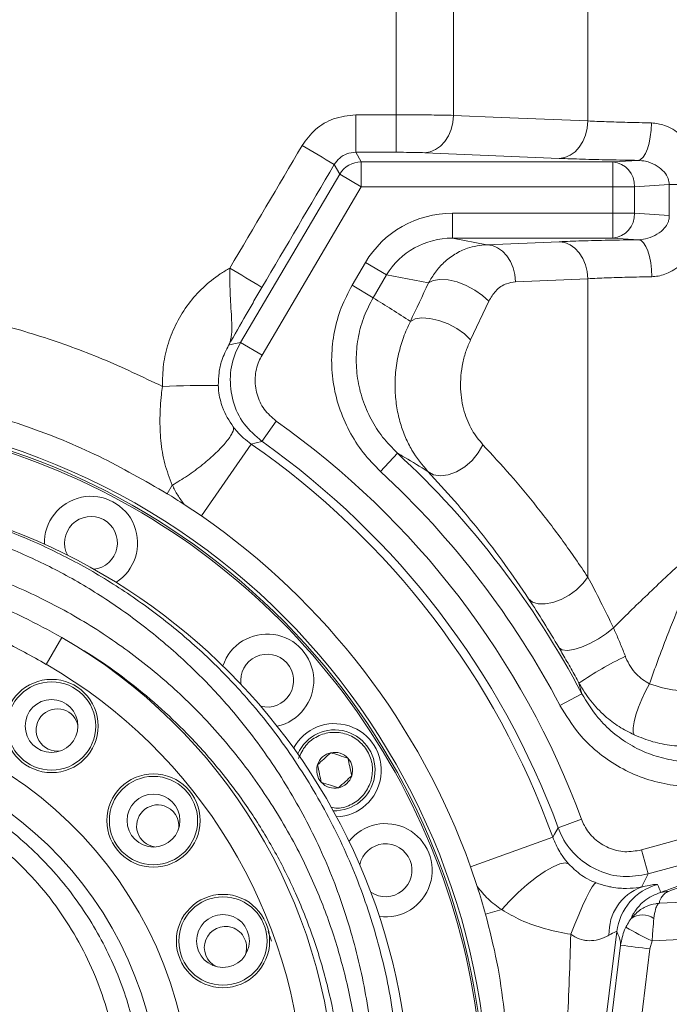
# Model space of a CAD drawing. Header units: millimetres. Extents: x 0 to 16820, y 0 to 11880.
# Tile 27 of 122: x 2758 to 2862, y 8057 to 8215. Entities that reach past the tile are written whole.
import ezdxf

# ---------------------------------------------------------------- set-up
doc = ezdxf.new("R2010")
doc.units = ezdxf.units.MM
doc.header["$LTSCALE"] = 20
doc.linetypes.add('PHANTOM', pattern=[12.7, 6.35, -1.27, 1.27, -1.27, 1.27, -1.27])
doc.styles.add('SLDTEXTSTYLE0', font='TXT', dxfattribs={"width": 0.605})
doc.dimstyles.new('SLDDIMSTYLE0', dxfattribs={"dimtxt": 140, "dimasz": 100, "dimexe": 0, "dimexo": 0.0625, "dimgap": 35, "dimtad": 1, "dimtoh": 1, "dimdec": 0, "dimrnd": 1e-09, "dimzin": 12, "dimdsep": 46, "dimtxsty": 'SLDTEXTSTYLE0', "dimsah": 1, "dimcen": 0.09, "dimadec": 0, "dimazin": 0, "dimtfac": 1, "dimtofl": 0, "dimtmove": 0, "dimatfit": 3, "dimfxl": 1, "dimfrac": 2, "dimtolj": 1, "dimtzin": 12, "dimarcsym": 0})

# ---------------------------------------------------------------- blocks, each defined once
blk = doc.blocks.new('*D5')
at = {"color": 7, "linetype": 'Continuous', "lineweight": 0}
for p, q in [((2720.78, 9015.29), (5150.78, 9015.29)), ((5120.78, 9015.29), (5120.78, 6644.47)), ((2871.03, 6644.47), (5150.78, 6644.47))]:
    blk.add_line(p, q, dxfattribs=at)
for points in [[(5120.78, 9015.29), (5105.78, 8915.29), (5135.78, 8915.29)], [(5120.78, 6644.47), (5135.78, 6744.47), (5105.78, 6744.47)]]:
    blk.add_solid(points, dxfattribs=at)
at = {"color": 7, "linetype": 'Continuous', "lineweight": 0, "insert": (4940.31, 7616), "char_height": 140, "attachment_point": 1, "rotation": 90, "style": 'SLDTEXTSTYLE0'}
blk.add_mtext('2371', dxfattribs=at)

msp = doc.modelspace()

# ---------------------------------------------------------------- linework, layer by layer
at = {"color": 8, "linetype": 'Continuous', "lineweight": 0}
for p, q in [((2818.46, 8199.66), (2818.46, 8309.79)), ((2827.66, 8309.89), (2827.66, 8199.58)), ((2849.29, 8198.68), (2849.29, 8267.72)), ((2811.95, 8193.64), (2811.95, 8199.66)), ((2811.95, 8199.66), (2818.46, 8199.66)), ((2818.46, 8193.64), (2818.46, 8199.66)), ((2811.95, 8193.64), (2812.83, 8192.11)), ((2818.46, 8193.64), (2811.95, 8193.64)), ((2844.69, 8192.67), (2823.06, 8193.57)), ((2809.38, 8190.14), (2808.5, 8191.68)), ((2812.83, 8188.11), (2812.83, 8192.11)), ((2812.83, 8192.11), (2853.31, 8192.11)), ((2853.31, 8192.11), (2857.37, 8192.35)), ((2853.31, 8188.11), (2853.31, 8192.11)), ((2793.43, 8163.06), (2809.38, 8190.14)), ((2809.38, 8190.14), (2812.83, 8188.11)), ((2862.37, 8188.45), (2856.77, 8188.11)), ((2862.39, 8183.5), (2862.37, 8188.45)), ((2812.83, 8188.11), (2796.88, 8161.04)), ((2853.31, 8188.11), (2812.83, 8188.11)), ((2853.31, 8183.84), (2853.31, 8188.11)), ((2853.31, 8188.11), (2856.77, 8188.11)), ((2856.77, 8188.11), (2856.77, 8183.84)), ((2827.5, 8183.84), (2827.5, 8179.84)), ((2827.5, 8183.84), (2853.31, 8183.84)), ((2853.31, 8183.84), (2853.31, 8179.84)), ((2853.31, 8183.84), (2856.77, 8183.84)), ((2856.77, 8183.84), (2862.39, 8183.5)), ((2853.31, 8179.84), (2827.5, 8179.84)), ((2827.5, 8179.84), (2833.04, 8178.79)), ((2833.04, 8178.79), (2844.69, 8179.27)), ((2857.45, 8179.59), (2853.31, 8179.84)), ((2811.36, 8172.26), (2813.51, 8175.92)), ((2813.51, 8175.92), (2816.91, 8173.92)), ((2816.91, 8173.92), (2814.75, 8170.26)), ((2823.66, 8172.64), (2816.91, 8173.92)), ((2849.29, 8125.37), (2849.29, 8173.32)), ((2811.36, 8172.26), (2814.75, 8170.26)), ((2833.34, 8169.69), (2830.43, 8163.51)), ((2793.43, 8163.06), (2796.88, 8161.04)), ((2796.85, 8147.18), (2799.15, 8150.45)), ((2787.15, 8135.2), (2795.15, 8146.74)), ((2815.94, 8142.35), (2818.65, 8145.28)), ((2781.63, 8138.77), (2782.45, 8140.13)), ((2764.67, 8115.67), (2762.18, 8111.34)), ((2848.32, 8106.61), (2847.86, 8108.32)), ((2844.79, 8104.75), (2848.32, 8106.61)), ((2857.91, 8081.5), (2887.48, 8089.7)), ((2844.52, 8085.06), (2848.27, 8086.44)), ((2888.55, 8085.85), (2858.97, 8077.65)), ((2830.43, 8078.8), (2843.65, 8083.54)), ((2858.97, 8077.65), (2857.91, 8081.5)), ((2858.97, 8077.65), (2857.89, 8075.55)), ((2860.76, 8072.93), (2870.54, 8073.42)), ((2832.85, 8071.18), (2835.43, 8071.91)), ((2798.41, 8066.85), (2797.89, 8068.4)), ((2859.63, 8066.89), (2859.25, 8065.6)), ((2859.25, 8065.6), (2848.81, 7980.61))]:
    msp.add_line(p, q, dxfattribs=at)
at = {"color": 7, "linetype": 'Continuous', "lineweight": 0}
for p, q in [((2787.15, 8135.2), (2784.38, 8137.03)), ((2831.49, 8075.64), (2830.43, 8078.8))]:
    msp.add_line(p, q, dxfattribs=at)
at = {"color": 8, "linetype": 'Continuous', "lineweight": 0, "flags": 128}
for points in [[(2823.06, 8193.57), (2823.94, 8193.71), (2824.8, 8194.07), (2825.58, 8194.63), (2826.28, 8195.38), (2826.85, 8196.28), (2827.28, 8197.31), (2827.55, 8198.42), (2827.66, 8199.58)], [(2827.66, 8199.58), (2835.37, 8199.26), (2849.29, 8198.68)], [(2844.69, 8192.67), (2845.58, 8192.81), (2846.43, 8193.17), (2847.22, 8193.73), (2847.91, 8194.48), (2848.48, 8195.38), (2848.91, 8196.41), (2849.19, 8197.53), (2849.29, 8198.68)], [(2857.37, 8192.35), (2857.78, 8192.5), (2858.17, 8192.87), (2858.54, 8193.44), (2858.86, 8194.19), (2859.13, 8195.09), (2859.33, 8196.12), (2859.46, 8197.22), (2859.51, 8198.37)], [(2862.37, 8188.45), (2862.82, 8188.46), (2863.35, 8188.46), (2863.96, 8188.47), (2864.64, 8188.47), (2865.37, 8188.48), (2866.14, 8188.48), (2866.93, 8188.49), (2867.74, 8188.49)], [(2844.69, 8179.27), (2845.57, 8179.14), (2846.42, 8178.78), (2847.21, 8178.22), (2847.9, 8177.48), (2848.47, 8176.59), (2848.9, 8175.57), (2849.18, 8174.46), (2849.29, 8173.32)], [(2857.45, 8179.59), (2857.85, 8179.44), (2858.24, 8179.08), (2858.6, 8178.52), (2858.92, 8177.79), (2859.19, 8176.89), (2859.39, 8175.88), (2859.52, 8174.79), (2859.58, 8173.65)], [(2833.04, 8178.79), (2833.93, 8178.65), (2834.77, 8178.3), (2835.56, 8177.74), (2836.25, 8177), (2836.82, 8176.1), (2837.25, 8175.08), (2837.53, 8173.98), (2837.64, 8172.83)], [(2823.66, 8172.64), (2824.42, 8173.05), (2825.49, 8173.22), (2826.8, 8173.13), (2828.24, 8172.8), (2829.71, 8172.24), (2831.12, 8171.5), (2832.36, 8170.63), (2833.34, 8169.69)], [(2849.29, 8173.32), (2841.58, 8173), (2837.64, 8172.83)], [(2820.74, 8166.46), (2821.51, 8166.87), (2822.58, 8167.04), (2823.88, 8166.95), (2825.32, 8166.62), (2826.8, 8166.06), (2828.2, 8165.32), (2829.44, 8164.45), (2830.43, 8163.51)], [(2791.51, 8162.65), (2792.34, 8162.83), (2793.43, 8163.06)], [(2796.85, 8147.18), (2795.96, 8146.95), (2795.15, 8146.74)], [(2823.56, 8142.34), (2824.44, 8141.82), (2825.56, 8141.63), (2826.83, 8141.79), (2828.17, 8142.29), (2829.48, 8143.09), (2830.68, 8144.13), (2831.67, 8145.34), (2832.4, 8146.64)], [(2839.76, 8121.87), (2840.4, 8121.34), (2841.3, 8121.06), (2842.41, 8121.04), (2843.66, 8121.28), (2844.97, 8121.76), (2846.27, 8122.46), (2847.47, 8123.33), (2848.49, 8124.32), (2849.29, 8125.37)], [(2844.66, 8113.99), (2845.15, 8113.67), (2845.96, 8113.58), (2847.02, 8113.73), (2848.27, 8114.11), (2849.63, 8114.69), (2851, 8115.43), (2852.29, 8116.29), (2853.41, 8117.19)], [(2856.74, 8100), (2856.58, 8100.45), (2856.58, 8101.16), (2856.73, 8102.11), (2857.02, 8103.23), (2857.44, 8104.47), (2857.96, 8105.76), (2858.56, 8107.02), (2859.2, 8108.19)], [(2843.65, 8083.54), (2843.92, 8084.02), (2844.52, 8085.06)], [(2835.43, 8071.91), (2836.69, 8073.29), (2838.08, 8074.66), (2839.55, 8075.96), (2841.03, 8077.12), (2842.44, 8078.08), (2843.72, 8078.81), (2844.8, 8079.27), (2845.64, 8079.43), (2846.19, 8079.28)], [(2846.54, 8067.95), (2847.18, 8069.56), (2847.82, 8071.1), (2848.45, 8072.53), (2849.03, 8073.78), (2849.55, 8074.81), (2849.99, 8075.58), (2850.33, 8076.07), (2850.56, 8076.24)], [(2853.93, 8068.38), (2852.72, 8058.47), (2850.22, 8038.16)], [(2870.84, 8067.45), (2867.46, 8067.28), (2859.63, 8066.89)], [(2844.11, 7981.22), (2845.33, 7991.15), (2850.2, 8030.85), (2854.55, 8066.21)]]:
    msp.add_lwpolyline(points, dxfattribs=at)
at = {"color": 7, "linetype": 'Continuous', "lineweight": 0}
for centre, radius in [((2763.03, 8101.43), 7.5), ((2763.03, 8101.43), 4.25), ((2779.42, 8086.23), 7.5), ((2779.42, 8086.23), 4.25), ((2790.6, 8066.87), 7.5), ((2790.6, 8066.87), 4.25)]:
    msp.add_circle(centre, radius, dxfattribs=at)
at = {"color": 8, "linetype": 'Continuous', "lineweight": 0}
for centre in [(2763.03, 8101.43), (2779.42, 8086.23), (2790.6, 8066.87)]:
    msp.add_circle(centre, 7.1, dxfattribs=at)
at = {"color": 7, "linetype": 'Continuous', "lineweight": 30}
msp.add_arc((2720.78, 7139.47), 1875.82, 300, 180, dxfattribs=at)
at = {"color": 7, "linetype": 'PHANTOM', "lineweight": 30}
msp.add_arc((2720.78, 7139.47), 1203.01, 352.93959, 127.06041, dxfattribs=at)
at = {"color": 8, "linetype": 'Continuous', "lineweight": 0}
for centre, radius, start, end in [((2609.8, 7863.47), 383.67, 58.8083, 59.706), ((2812.83, 8188.11), 4, 90.0424, 149.4576), ((2852.94, 8188.29), 3.84, 357.3657, 84.4557), ((2852.94, 8183.66), 3.84, 275.5443, 2.6343), ((2695.22, 8008.51), 192.44, 58.1181, 59.9125), ((2788.37, 7984.98), 171.2, 89.5076, 92.5156), ((2720.78, 8039.47), 135.86, 20.2281, 54.7719), ((2720.78, 8039.47), 131.87, 20.2281, 54.7719), ((2720.78, 8039.47), 130.53, 19.7333, 55.2667), ((2720.78, 8039.47), 144.13, 27.7654, 47.2346), ((2720.78, 8039.47), 140.14, 27.7654, 47.2346), ((2720.78, 8039.47), 87.93, 2.5473, 60.0607), ((2880.34, 8060.78), 57.58, 115.7541, 124.3367), ((2720.78, 8039.47), 82.94, 2.5473, 60.0607), ((2720.78, 8039.47), 64.74, 1.6236, 178.3764), ((2720.78, 8039.47), 59.75, 1.6236, 178.3764), ((2862.87, 8067.28), 9, 105.5159, 172.9521), ((2860.65, 8068.07), 7.97, 110.2436, 181.7982), ((2862.35, 8069.47), 5.38, 90.8865, 104.775), ((2858.1, 8067.82), 3.24, 56.0336, 124.7398), ((2881.89, 8114.53), 52.59, 239.7628, 244.957), ((2880.55, 8248.41), 184.04, 261.8766, 263.3524)]:
    msp.add_arc(centre, radius, start, end, dxfattribs=at)
at = {"color": 7, "linetype": 'Continuous', "lineweight": 0}
for centre, radius, start, end in [((2720.78, 8039.47), 112.5, 342, 162), ((2720.78, 8039.47), 112, 335.7818, 204.2182), ((2720.78, 8039.47), 111.7, 336.0886, 162), ((2720.78, 8039.47), 100, 2.5473, 177.4527), ((2769.37, 8130.85), 7.5, 302.3297, 181.6703), ((2720.78, 8039.47), 116.46, 56.9044, 58.5044), ((2769.37, 8130.85), 4.25, 275.8872, 208.1128), ((2720.78, 8039.47), 116.49, 19.7333, 55.2667), ((2797.7, 8108.72), 7.5, 282.3297, 161.6703), ((2797.7, 8108.72), 4.25, 255.8872, 188.1128), ((2763.95, 8100.79), 3.4, 72, 278.7009), ((2763.95, 8100.79), 3.4, 11.8706, 72), ((2808.56, 8094.31), 7.5, 72, 151.6703), ((2808.56, 8094.31), 7.5, 272.3297, 72), ((2808.56, 8094.31), 6.5, 267.8918, 156.1082), ((2808.56, 8094.31), 2.89, 102, 162), ((2808.56, 8094.31), 2.89, 42, 102), ((2808.56, 8094.31), 2.89, 162, 222), ((2808.56, 8094.31), 2.89, 342, 42), ((2808.56, 8094.31), 2.89, 282, 342), ((2808.56, 8094.31), 2.89, 222, 282), ((2780.11, 8085.35), 3.4, 72, 261.5584), ((2780.11, 8085.35), 3.4, 354.7273, 72), ((2816.75, 8078.24), 7.5, 262.3297, 141.6703), ((2816.75, 8078.24), 4.25, 235.8872, 168.1128), ((2720.78, 8039.47), 116.46, 15.8012, 18.0956), ((2791, 8065.82), 3.4, 72, 244.4155), ((2791, 8065.82), 3.4, 337.5845, 72)]:
    msp.add_arc(centre, radius, start, end, dxfattribs=at)
at = {"color": 8, "linetype": 'Continuous', "lineweight": 0}
for centre, major_axis, ratio, start_param, end_param in [((2652.61, 8214.47), (2362.23, 3999.37), 0.030101, 4.720305, 4.725237), ((2657.78, 8211.42), (2362.22, 4005.37), 0.030079, 4.720265, 4.725198), ((2827.6, 8167.83), (15.99, -3.03), 0.982898, 1.761463, 2.802202), ((2827.6, 8167.83), (12.13, -2.3), 0.971911, 1.761463, 2.802202), ((8873.33, 16097.12), (6907.5, 10861.92), 0.104121, 2.452273, 2.453102), ((2731.74, 8033.01), (140.99, -83.05), 0.980193, 1.516001, 1.559358), ((3973.29, 8381.75), (1116.77, 309.33), 0.009153, 2.892354, 3.049544), ((-514.67, 7137.6), (3375.6, 937.3), 0.033629, 6.28126, 6.292924)]:
    msp.add_ellipse(centre, major_axis=major_axis, ratio=ratio, start_param=start_param, end_param=end_param, dxfattribs=at)
for points, knots in [([(2803.34, 8194.75), (2804, 8195.66), (2805.33, 8197.47), (2808.41, 8199.28), (2810.74, 8199.53), (2811.95, 8199.66)], [0, 0, 0, 0, 0.324848, 0.649857, 1, 1, 1, 1]), ([(2818.46, 8199.66), (2819.25, 8199.66), (2821.38, 8199.66), (2824.75, 8199.64), (2826.69, 8199.6), (2827.66, 8199.58)], [0, 0, 0, 0, 0.227441, 0.613743, 1, 1, 1, 1]), ([(2849.29, 8198.68), (2850.25, 8198.64), (2852.16, 8198.55), (2855.63, 8198.45), (2858.2, 8198.4), (2859.51, 8198.37)], [0, 0, 0, 0, 0.335098, 0.662795, 1, 1, 1, 1]), ([(2859.51, 8198.37), (2860.22, 8198.29), (2861.88, 8198.08), (2864.25, 8196.58), (2866.18, 8194.3), (2867.48, 8191.53), (2867.65, 8189.52), (2867.74, 8188.49)], [0, 0, 0, 0, 0.157958, 0.3694807, 0.5768961, 0.7841734, 1, 1, 1, 1]), ([(2811.95, 8193.64), (2811.46, 8193.59), (2810.53, 8193.49), (2809.3, 8192.77), (2808.77, 8192.04), (2808.5, 8191.68)], [0, 0, 0, 0, 0.350096, 0.675005, 1, 1, 1, 1]), ([(2823.06, 8193.57), (2822.57, 8193.59), (2821.61, 8193.62), (2819.92, 8193.64), (2818.86, 8193.64), (2818.46, 8193.64)], [0, 0, 0, 0, 0.386286, 0.772576, 1, 1, 1, 1]), ([(2857.37, 8192.35), (2855.79, 8192.38), (2852.6, 8192.43), (2848.29, 8192.53), (2845.89, 8192.62), (2844.69, 8192.67)], [0, 0, 0, 0, 0.327705, 0.664916, 1, 1, 1, 1]), ([(2862.37, 8188.45), (2862.34, 8188.78), (2862.3, 8189.2), (2861.96, 8189.99), (2861.32, 8190.83), (2860.1, 8191.68), (2858.73, 8192.24), (2857.77, 8192.32), (2857.37, 8192.35)], [0, 0, 0, 0, 0.139746, 0.179322, 0.372064, 0.590159, 0.826375, 1, 1, 1, 1]), ([(2867.75, 8183.54), (2867.72, 8182.94), (2867.64, 8181.21), (2866.7, 8178.47), (2864.77, 8175.85), (2862.42, 8174.21), (2860.61, 8173.69), (2859.73, 8173.66), (2859.58, 8173.65)], [0, 0, 0, 0, 0.1259586, 0.3659768, 0.5957379, 0.8023295, 0.965553, 1, 1, 1, 1]), ([(2857.45, 8179.59), (2857.96, 8179.64), (2859, 8179.74), (2860.45, 8180.41), (2861.54, 8181.28), (2862.11, 8182.15), (2862.36, 8182.84), (2862.38, 8183.26), (2862.39, 8183.5)], [0, 0, 0, 0, 0.218768, 0.448538, 0.68356, 0.822821, 0.896604, 1, 1, 1, 1]), ([(2844.69, 8179.27), (2845.86, 8179.32), (2848.23, 8179.41), (2852.56, 8179.51), (2855.81, 8179.56), (2857.45, 8179.59)], [0, 0, 0, 0, 0.325828, 0.661099, 1, 1, 1, 1]), ([(2823.66, 8172.64), (2824.01, 8173.24), (2824.72, 8174.45), (2826.16, 8176.02), (2827.9, 8177.33), (2830.21, 8178.47), (2831.99, 8178.67), (2833.04, 8178.79)], [0, 0, 0, 0, 0.163876, 0.333088, 0.521249, 0.716336, 1, 1, 1, 1]), ([(2780.86, 8156.01), (2780.88, 8157.19), (2780.92, 8159.55), (2781.73, 8163.01), (2783.08, 8166.29), (2784.97, 8169.31), (2787.34, 8171.95), (2789.65, 8173.82), (2791.18, 8174.72), (2791.69, 8175.02)], [0, 0, 0, 0, 0.153613, 0.307227, 0.460897, 0.61457, 0.768474, 0.92238, 1, 1, 1, 1]), ([(2791.51, 8162.65), (2791.51, 8162.65), (2791.76, 8163.15), (2792, 8164.1), (2792.04, 8165.8), (2791.95, 8167.56), (2791.82, 8169.64), (2791.7, 8172.16), (2791.7, 8174.01), (2791.69, 8175.02)], [0, 0, 0, 0, 0.001468, 0.21485, 0.356165, 0.501381, 0.652999, 0.81049, 1, 1, 1, 1]), ([(2837.64, 8172.83), (2837.16, 8172.76), (2836.05, 8172.6), (2834.49, 8171.59), (2833.7, 8170.28), (2833.34, 8169.69)], [0, 0, 0, 0, 0.294795, 0.6819, 1, 1, 1, 1]), ([(2859.58, 8173.65), (2858.26, 8173.62), (2855.67, 8173.57), (2852.18, 8173.46), (2850.26, 8173.36), (2849.29, 8173.32)], [0, 0, 0, 0, 0.3388729, 0.6647119, 1, 1, 1, 1]), ([(2796.86, 8171.92), (2796.43, 8171.19), (2795.57, 8169.72), (2793.77, 8166.6), (2792.44, 8164.27), (2791.51, 8162.65), (2791.51, 8162.65)], [0, 0, 0, 0, 0.2270265, 0.4593728, 0.9975861, 1, 1, 1, 1]), ([(2815.94, 8142.35), (2814.97, 8143.33), (2813.04, 8145.3), (2810.81, 8148.82), (2809.18, 8152.63), (2808.22, 8156.66), (2807.97, 8160.77), (2808.42, 8164.82), (2809.5, 8168.72), (2810.74, 8171.08), (2811.36, 8172.26)], [0, 0, 0, 0, 0.126411, 0.252816, 0.379289, 0.505752, 0.630963, 0.756165, 0.878084, 1, 1, 1, 1]), ([(2627.97, 8132.61), (2630.67, 8135.11), (2636.06, 8140.11), (2644.9, 8146.74), (2654.25, 8152.69), (2664.13, 8157.85), (2674.46, 8162.18), (2685.11, 8165.65), (2696, 8168.21), (2707.08, 8169.82), (2718.28, 8170.5), (2729.49, 8170.25), (2740.43, 8169.07), (2751.05, 8167.03), (2761.28, 8164.18), (2771.29, 8160.58), (2777.67, 8157.53), (2780.86, 8156.01)], [0, 0, 0, 0, 0.066783, 0.133681, 0.200463, 0.268109, 0.335995, 0.40388, 0.471524, 0.539231, 0.60718, 0.675129, 0.742836, 0.807024, 0.871417, 0.935811, 1, 1, 1, 1]), ([(2814.75, 8170.26), (2814.24, 8169.29), (2813.21, 8167.32), (2812.31, 8164.09), (2811.94, 8160.7), (2812.16, 8157.27), (2812.97, 8153.89), (2814.33, 8150.72), (2816.21, 8147.77), (2817.83, 8146.12), (2818.65, 8145.28)], [0, 0, 0, 0, 0.119839, 0.243192, 0.366382, 0.493297, 0.61803, 0.746466, 0.871446, 1, 1, 1, 1]), ([(2823.56, 8142.34), (2822.65, 8143.42), (2821.28, 8145.06), (2819.92, 8147.8), (2819.09, 8150.08), (2818.52, 8152.59), (2818.23, 8155.35), (2818.31, 8158.27), (2818.78, 8161.18), (2819.59, 8163.96), (2820.35, 8165.62), (2820.74, 8166.46)], [0, 0, 0, 0, 0.180003, 0.271094, 0.363925, 0.462096, 0.562741, 0.67258, 0.785787, 0.891674, 1, 1, 1, 1]), ([(2796.85, 8147.18), (2795.82, 8148.07), (2793.77, 8149.84), (2792.03, 8153.6), (2791.57, 8157.65), (2792.28, 8160.9), (2793.17, 8162.57), (2793.43, 8163.06)], [0, 0, 0, 0, 0.226631, 0.453301, 0.679848, 0.906331, 1, 1, 1, 1]), ([(2830.43, 8163.51), (2830.18, 8162.93), (2829.67, 8161.76), (2829.14, 8159.81), (2828.83, 8157.74), (2828.78, 8155.69), (2828.98, 8153.74), (2829.5, 8151.43), (2830.57, 8148.85), (2831.79, 8147.38), (2832.4, 8146.64)], [0, 0, 0, 0, 0.10924, 0.218378, 0.328459, 0.438443, 0.53563, 0.632837, 0.815391, 1, 1, 1, 1]), ([(2791.51, 8162.65), (2791.1, 8161.83), (2790.39, 8160.43), (2789.89, 8158.2), (2789.86, 8156.85), (2789.84, 8156.17)], [0, 0, 0, 0, 0.402068, 0.696756, 1, 1, 1, 1]), ([(2796.88, 8161.04), (2796.7, 8160.71), (2796.11, 8159.59), (2795.63, 8157.43), (2795.94, 8154.73), (2797.1, 8152.22), (2798.47, 8151.04), (2799.15, 8150.45)], [0, 0, 0, 0, 0.093682, 0.320169, 0.546694, 0.77335, 1, 1, 1, 1]), ([(2782.45, 8140.13), (2782.01, 8141.26), (2781.12, 8143.57), (2780.55, 8147.21), (2780.4, 8150.95), (2780.58, 8153.88), (2780.8, 8155.57), (2780.86, 8156.01)], [0, 0, 0, 0, 0.232289, 0.471127, 0.693148, 0.920354, 1, 1, 1, 1]), ([(2789.84, 8156.17), (2789.85, 8156), (2789.88, 8155.36), (2790.04, 8154.25), (2790.31, 8153.28), (2790.89, 8151.6), (2791.59, 8150.52), (2792.24, 8149.52)], [0, 0, 0, 0, 0.067987, 0.252283, 0.444144, 0.483569, 1, 1, 1, 1]), ([(2782.46, 8140.14), (2783.26, 8140.62), (2784.87, 8141.58), (2787.36, 8143.44), (2789.56, 8145.35), (2791.25, 8147.15), (2792.22, 8148.6), (2792.35, 8149.27), (2792.25, 8149.5), (2792.24, 8149.52)], [0, 0, 0, 0, 0.165066, 0.330132, 0.495198, 0.660264, 0.82533, 0.985474, 1, 1, 1, 1]), ([(2792.24, 8149.52), (2792.45, 8149.26), (2792.95, 8148.64), (2793.89, 8147.68), (2794.73, 8147.05), (2795.15, 8146.74)], [0, 0, 0, 0, 0.254233, 0.620251, 1, 1, 1, 1]), ([(2832.4, 8146.64), (2833.88, 8145.04), (2836.84, 8141.84), (2841.13, 8136.66), (2845.32, 8131.21), (2847.96, 8127.32), (2849.29, 8125.37)], [0, 0, 0, 0, 0.248812, 0.498054, 0.748747, 1, 1, 1, 1]), ([(2823.56, 8142.34), (2822.33, 8143.1), (2820.7, 8144.1), (2819.05, 8145.05), (2818.65, 8145.28)], [0, 0, 0, 0, 0.758203, 1, 1, 1, 1]), ([(2839.76, 8121.87), (2838.5, 8123.73), (2835.98, 8127.45), (2831.98, 8132.68), (2827.86, 8137.68), (2824.99, 8140.78), (2823.56, 8142.34)], [0, 0, 0, 0, 0.248684, 0.497937, 0.748743, 1, 1, 1, 1]), ([(2782.46, 8140.14), (2782.46, 8140.14), (2782.45, 8140.14), (2782.45, 8140.13), (2782.45, 8140.13)], [0, 0, 0, 0, 0.754753, 1, 1, 1, 1]), ([(2784.38, 8137.03), (2784.01, 8137.53), (2783.26, 8138.52), (2782.73, 8139.6), (2782.46, 8140.14)], [0, 0, 0, 0, 0.497459, 1, 1, 1, 1]), ([(2729.23, 8138.98), (2731.11, 8138.79), (2735.85, 8138.29), (2743.36, 8136.82), (2751.64, 8134.46), (2759.65, 8131.4), (2767.41, 8127.64), (2774.86, 8123.16), (2781.93, 8118), (2788.51, 8112.26), (2795.13, 8105.36), (2801.54, 8097.13), (2807.43, 8087.5), (2812.22, 8077.24), (2815.77, 8066.45), (2818.2, 8055.28), (2818.72, 8047.65), (2818.98, 8043.83)], [0, 0, 0, 0, 0.038859, 0.097843, 0.157085, 0.216348, 0.275358, 0.336577, 0.398038, 0.459516, 0.520757, 0.600462, 0.68041, 0.760114, 0.839999, 0.920133, 1, 1, 1, 1]), ([(2814.99, 8044.47), (2814.74, 8048.16), (2814.24, 8055.56), (2811.92, 8066.38), (2808.52, 8076.83), (2803.93, 8086.76), (2798.29, 8096.1), (2792.15, 8104.07), (2785.79, 8110.76), (2779.49, 8116.33), (2772.7, 8121.34), (2765.56, 8125.68), (2758.11, 8129.33), (2750.42, 8132.3), (2742.47, 8134.59), (2736.24, 8135.82), (2732.69, 8136.28), (2731.89, 8136.38)], [0, 0, 0, 0, 0.081925, 0.16412, 0.246063, 0.327729, 0.409642, 0.491306, 0.553842, 0.616618, 0.679374, 0.741882, 0.801881, 0.862142, 0.92238, 0.982347, 1, 1, 1, 1]), ([(2853.41, 8117.19), (2854.16, 8117.95), (2855.79, 8119.59), (2858.48, 8122.18), (2861.41, 8124.96), (2864, 8127.37), (2865.93, 8129.15), (2867.01, 8130.15), (2867.62, 8130.72), (2867.97, 8131.05), (2868.17, 8131.23), (2868.29, 8131.34), (2868.36, 8131.4), (2868.39, 8131.43), (2868.42, 8131.46), (2868.43, 8131.47), (2868.44, 8131.48)], [0, 0, 0, 0, 0.16677, 0.359618, 0.552483, 0.748542, 0.857068, 0.918469, 0.953441, 0.973402, 0.984804, 0.991318, 0.995039, 0.997667, 0.998157, 1, 1, 1, 1]), ([(2868.44, 8131.48), (2868.44, 8131.46), (2868.42, 8131.44), (2868.39, 8131.35), (2868.25, 8131.03), (2867.77, 8129.87), (2866.45, 8126.73), (2864.4, 8121.8), (2862.26, 8116.48), (2860.52, 8111.94), (2859.64, 8109.44), (2859.2, 8108.19)], [0, 0, 0, 0, 0.001732, 0.003202, 0.011465, 0.041075, 0.148374, 0.405385, 0.662349, 0.831186, 1, 1, 1, 1]), ([(2733.07, 8130.53), (2734.67, 8130.29), (2739.41, 8129.58), (2747.15, 8127.66), (2756.08, 8124.5), (2764.71, 8120.4), (2772.93, 8115.38), (2780.64, 8109.48), (2787.85, 8102.67), (2794.4, 8094.93), (2800.18, 8086.33), (2804.69, 8077.7), (2808.04, 8069.23), (2810.42, 8061.06), (2812.12, 8052.69), (2812.59, 8047), (2812.82, 8044.17)], [0, 0, 0, 0, 0.03736, 0.110405, 0.183678, 0.256747, 0.332982, 0.409439, 0.485696, 0.567729, 0.650006, 0.73204, 0.7989, 0.866034, 0.933157, 1, 1, 1, 1]), ([(2732.65, 8127.06), (2735.51, 8126.53), (2741.26, 8125.48), (2749.9, 8122.7), (2757.74, 8119.42), (2762.62, 8116.78), (2764.67, 8115.67)], [0, 0, 0, 0, 0.2541537, 0.5110949, 0.7944262, 1, 1, 1, 1]), ([(2849.29, 8125.37), (2849.98, 8124.07), (2851.36, 8121.45), (2852.72, 8118.62), (2853.41, 8117.19)], [0, 0, 0, 0, 0.497028, 1, 1, 1, 1]), ([(2762.18, 8111.34), (2759.85, 8112.64), (2755.18, 8115.24), (2747.8, 8118.61), (2740.09, 8121.49), (2734.67, 8122.69), (2731.95, 8123.3)], [0, 0, 0, 0, 0.24512, 0.491204, 0.744302, 1, 1, 1, 1]), ([(2844.66, 8113.99), (2843.84, 8115.36), (2842.19, 8118.14), (2840.58, 8120.62), (2839.76, 8121.87)], [0, 0, 0, 0, 0.49679, 1, 1, 1, 1]), ([(2853.41, 8117.19), (2853.53, 8116.92), (2853.92, 8116.05), (2854.58, 8114.52), (2855.07, 8113.27), (2855.32, 8112.64)], [0, 0, 0, 0, 0.188108, 0.588983, 1, 1, 1, 1]), ([(2809.83, 8043.43), (2809.61, 8046.11), (2809.16, 8051.48), (2807.56, 8059.47), (2805.25, 8067.36), (2802.29, 8074.78), (2798.82, 8081.64), (2794.92, 8087.97), (2790.45, 8094.02), (2785.69, 8099.43), (2780.78, 8104.2), (2775.77, 8108.39), (2770.43, 8112.27), (2766.59, 8114.53), (2764.67, 8115.67)], [0, 0, 0, 0, 0.089873, 0.180497, 0.273456, 0.367202, 0.45038, 0.534099, 0.619512, 0.705508, 0.778163, 0.851186, 0.925385, 1, 1, 1, 1]), ([(2847.86, 8108.32), (2847.44, 8109.09), (2846.58, 8110.66), (2845.5, 8112.55), (2844.87, 8113.64), (2844.66, 8113.99)], [0, 0, 0, 0, 0.398342, 0.806887, 1, 1, 1, 1]), ([(2855.32, 8112.64), (2855.35, 8112.55), (2855.77, 8111.5), (2856.84, 8109.69), (2858.45, 8108.67), (2859.2, 8108.19)], [0, 0, 0, 0, 0.044726, 0.557568, 1, 1, 1, 1]), ([(2856.74, 8100), (2855.91, 8100.41), (2854.25, 8101.26), (2851.88, 8103.1), (2849.64, 8105.41), (2848.46, 8107.34), (2847.86, 8108.32)], [0, 0, 0, 0, 0.225593, 0.456361, 0.723994, 1, 1, 1, 1]), ([(2859.2, 8108.19), (2860.6, 8107.76), (2863.33, 8106.91), (2866.22, 8107.16), (2867.64, 8107.29)], [0, 0, 0, 0, 0.512959, 1, 1, 1, 1]), ([(2848.32, 8106.61), (2849.13, 8105.29), (2850.52, 8103), (2853.26, 8100.33), (2856.02, 8098.36), (2859.07, 8096.9), (2862.29, 8095.97), (2865.64, 8095.56), (2867.87, 8095.76), (2868.98, 8095.86)], [0, 0, 0, 0, 0.186521, 0.323159, 0.459785, 0.594936, 0.730074, 0.865041, 1, 1, 1, 1]), ([(2869.54, 8091.96), (2868.21, 8091.84), (2865.54, 8091.59), (2861.52, 8092.07), (2857.65, 8093.18), (2854, 8094.92), (2850.7, 8097.26), (2847.41, 8100.44), (2845.75, 8103.17), (2844.79, 8104.75)], [0, 0, 0, 0, 0.135303, 0.270612, 0.405858, 0.541112, 0.677553, 0.814003, 1, 1, 1, 1]), ([(2868.81, 8098.45), (2867.82, 8098.33), (2865.83, 8098.07), (2862.77, 8098.24), (2859.68, 8098.82), (2857.73, 8099.6), (2856.74, 8100)], [0, 0, 0, 0, 0.239102, 0.48406, 0.738549, 1, 1, 1, 1]), ([(2663.74, 8041.08), (2663.8, 8042.45), (2663.92, 8045.42), (2664.54, 8049.95), (2665.58, 8054.68), (2667.04, 8059.36), (2668.87, 8063.85), (2671.05, 8068.11), (2673.54, 8072.14), (2676.39, 8075.98), (2679.54, 8079.55), (2682.91, 8082.79), (2686.5, 8085.73), (2690.36, 8088.4), (2694.43, 8090.73), (2698.62, 8092.7), (2702.96, 8094.33), (2707.46, 8095.61), (2712.07, 8096.52), (2716.72, 8097.04), (2721.43, 8097.18), (2726.18, 8096.93), (2730.93, 8096.28), (2735.61, 8095.23), (2740.22, 8093.78), (2744.73, 8091.92), (2749.08, 8089.68), (2753.21, 8087.08), (2757.13, 8084.12), (2760.8, 8080.81), (2764.18, 8077.19), (2767.19, 8073.33), (2769.88, 8069.23), (2772.21, 8064.88), (2774.17, 8060.34), (2775.71, 8055.7), (2776.84, 8050.95), (2777.6, 8046.06), (2777.75, 8042.74), (2777.83, 8041.08)], [0, 0, 0, 0, 0.023275, 0.050538, 0.077801, 0.105845, 0.133888, 0.160508, 0.187128, 0.214483, 0.241837, 0.267786, 0.293735, 0.320393, 0.347051, 0.372744, 0.398436, 0.42485, 0.451265, 0.477315, 0.503364, 0.530186, 0.557007, 0.583788, 0.610569, 0.638173, 0.665778, 0.693145, 0.720513, 0.748717, 0.776921, 0.804401, 0.831881, 0.860172, 0.888462, 0.915946, 0.94343, 0.971715, 1, 1, 1, 1]), ([(2774.09, 8041.7), (2773.98, 8043.75), (2773.76, 8047.84), (2772.57, 8053.88), (2770.75, 8059.75), (2768.24, 8065.37), (2765.12, 8070.68), (2761.43, 8075.59), (2757.17, 8080.04), (2752.45, 8083.98), (2747.32, 8087.35), (2741.87, 8090.07), (2736.19, 8092.15), (2730.34, 8093.57), (2724.43, 8094.31), (2718.52, 8094.38), (2712.67, 8093.81), (2706.96, 8092.6), (2701.44, 8090.78), (2696.14, 8088.38), (2691.14, 8085.4), (2686.48, 8081.89), (2682.2, 8077.87), (2678.37, 8073.36), (2675.03, 8068.43), (2672.23, 8063.12), (2670.03, 8057.48), (2668.48, 8051.59), (2667.66, 8046.29), (2667.53, 8042.98), (2667.48, 8041.7)], [0, 0, 0, 0, 0.0372321, 0.0745821, 0.1118146, 0.1490189, 0.186341, 0.223542, 0.2605412, 0.2976613, 0.3346542, 0.3707876, 0.4070414, 0.4431697, 0.4782639, 0.5134741, 0.5485681, 0.5831817, 0.6179061, 0.6525238, 0.6875373, 0.7226593, 0.757678, 0.7936733, 0.8297792, 0.865778, 0.9027006, 0.9397382, 0.9766612, 1, 1, 1, 1]), ([(2807.97, 8088.36), (2808.33, 8088.3), (2809.47, 8088.1), (2811.39, 8088.77), (2813.36, 8090.23), (2814.02, 8091.69), (2814.36, 8092.43)], [0, 0, 0, 0, 0.130207, 0.420138, 0.710069, 1, 1, 1, 1]), ([(2848.27, 8086.44), (2848.41, 8086.1), (2848.9, 8084.93), (2850.27, 8083.2), (2852.56, 8081.72), (2855.23, 8081.04), (2857.02, 8081.35), (2857.91, 8081.5)], [0, 0, 0, 0, 0.093682, 0.320169, 0.546694, 0.77335, 1, 1, 1, 1]), ([(2858.97, 8077.65), (2857.64, 8077.42), (2854.97, 8076.95), (2850.95, 8077.99), (2847.52, 8080.19), (2845.46, 8082.8), (2844.73, 8084.55), (2844.52, 8085.06)], [0, 0, 0, 0, 0.226631, 0.453301, 0.679848, 0.906331, 1, 1, 1, 1]), ([(2891.61, 8084.54), (2888.97, 8083.72), (2883.95, 8082.15), (2877.25, 8080), (2871.38, 8078.06), (2866.17, 8076.29), (2863.57, 8075.33), (2862.27, 8074.85)], [0, 0, 0, 0, 0.215144, 0.407715, 0.601383, 0.799588, 1, 1, 1, 1]), ([(2843.65, 8083.54), (2843.99, 8082.73), (2844.46, 8081.62), (2845.37, 8080.26), (2845.87, 8079.66), (2846.19, 8079.28)], [0, 0, 0, 0, 0.507441, 0.68997, 1, 1, 1, 1]), ([(2846.19, 8079.28), (2846.59, 8078.88), (2847.66, 8077.79), (2849.19, 8076.81), (2850.35, 8076.33), (2850.56, 8076.24)], [0, 0, 0, 0, 0.330659, 0.87931, 1, 1, 1, 1]), ([(2850.56, 8076.24), (2851.2, 8076.03), (2852.09, 8075.72), (2853.37, 8075.47), (2854.43, 8075.34), (2856.03, 8075.3), (2857.15, 8075.42), (2857.75, 8075.53), (2857.89, 8075.55)], [0, 0, 0, 0, 0.179837, 0.253656, 0.399219, 0.545194, 0.898055, 1, 1, 1, 1]), ([(2857.89, 8075.55), (2858.32, 8075.64), (2859.21, 8075.83), (2860.18, 8076), (2860.36, 8075.97), (2860.46, 8075.95)], [0, 0, 0, 0, 0.294303, 0.596923, 1, 1, 1, 1]), ([(2835.43, 8071.91), (2834.67, 8072.46), (2833.21, 8073.51), (2832.05, 8074.95), (2831.49, 8075.64)], [0, 0, 0, 0, 0.519432, 1, 1, 1, 1]), ([(2856.25, 8070.48), (2856.26, 8070.51), (2856.29, 8070.64), (2856.45, 8071.02), (2856.9, 8071.7), (2857.46, 8072.48), (2858.27, 8073.26), (2859.33, 8074.03), (2860.53, 8074.5), (2860.98, 8074.67)], [0, 0, 0, 0, 0.04755, 0.262777, 0.477943, 0.623503, 0.769078, 0.913229, 1, 1, 1, 1]), ([(2862.27, 8074.85), (2862.04, 8074.74), (2861.58, 8074.51), (2861.32, 8074.12), (2860.85, 8073.5), (2860.79, 8073.12), (2860.76, 8072.94), (2860.76, 8072.93)], [0, 0, 0, 0, 0.119538, 0.239773, 0.48421, 0.979323, 1, 1, 1, 1]), ([(2856.25, 8070.48), (2856.73, 8071.01), (2857.41, 8071.76), (2858.79, 8072.52), (2859.81, 8072.84), (2860.57, 8072.92), (2860.75, 8072.93), (2860.76, 8072.93)], [0, 0, 0, 0, 0.397465, 0.567284, 0.892649, 0.997013, 1, 1, 1, 1]), ([(2860.76, 8072.93), (2860.76, 8072.93), (2860.72, 8072.92), (2860.56, 8072.84), (2860.36, 8072.53), (2860.1, 8071.78), (2859.99, 8071.03), (2859.91, 8070.51)], [0, 0, 0, 0, 0.002991, 0.107351, 0.432216, 0.602525, 1, 1, 1, 1]), ([(2846.54, 8067.95), (2845.17, 8068.21), (2842.37, 8068.75), (2838.62, 8070.05), (2836.43, 8071.33), (2835.43, 8071.91)], [0, 0, 0, 0, 0.344563, 0.699784, 1, 1, 1, 1]), ([(2855.41, 8069.1), (2855.49, 8069.26), (2855.74, 8069.75), (2856.05, 8070.19), (2856.25, 8070.48)], [0, 0, 0, 0, 0.335353, 1, 1, 1, 1]), ([(2859.91, 8070.51), (2859.85, 8069.93), (2859.77, 8069.18), (2859.68, 8067.92), (2859.65, 8067.31), (2859.63, 8066.89)], [0, 0, 0, 0, 0.5250902, 0.6723527, 1, 1, 1, 1]), ([(2853.93, 8068.38), (2853.89, 8068.39), (2853.78, 8068.42), (2853.09, 8068.04), (2852.68, 8067.82)], [0, 0, 0, 0, 0.397816, 1, 1, 1, 1]), ([(2854.55, 8066.21), (2854.54, 8066.37), (2854.52, 8067.15), (2854.2, 8067.84), (2853.93, 8068.38)], [0, 0, 0, 0, 0.205896, 1, 1, 1, 1]), ([(2854.55, 8066.21), (2854.71, 8067.05), (2854.9, 8068.04), (2855.34, 8068.95), (2855.41, 8069.1)], [0, 0, 0, 0, 0.836944, 1, 1, 1, 1]), ([(2846.54, 8067.95), (2846.39, 8063.15), (2846.09, 8053.56), (2845.37, 8044), (2845.01, 8039.21)], [0, 0, 0, 0, 0.499801, 1, 1, 1, 1]), ([(2852.68, 8067.82), (2852.56, 8067.75), (2851.99, 8067.43), (2850.86, 8066.98), (2849.49, 8066.88), (2848.32, 8067.06), (2847.4, 8067.38), (2846.75, 8067.81), (2846.54, 8067.95)], [0, 0, 0, 0, 0.085649, 0.403102, 0.621357, 0.696727, 0.902814, 1, 1, 1, 1])]:
    msp.add_open_spline(points, degree=3, knots=knots, dxfattribs=at)
at = {"color": 7, "linetype": 'Continuous', "lineweight": 0}
for points, knots in [([(2781.63, 8138.77), (2778, 8140.86), (2770.73, 8145.04), (2759.06, 8149.77), (2747.9, 8153.04), (2737.41, 8154.99), (2727.73, 8155.98), (2718, 8156.16), (2708.28, 8155.53), (2698.63, 8154.06), (2689.12, 8151.78), (2679.83, 8148.72), (2670.85, 8144.89), (2662.24, 8140.31), (2654.03, 8135.01), (2646.3, 8129.05), (2638.54, 8121.92), (2630.9, 8113.53), (2626.31, 8106.89), (2624.01, 8103.57)], [0, 0, 0, 0, 0.070161, 0.1405324, 0.2106951, 0.2649551, 0.3194073, 0.3738596, 0.4281199, 0.482633, 0.5373416, 0.5920493, 0.6465615, 0.7009903, 0.7556155, 0.8102397, 0.8646671, 0.9323337, 1, 1, 1, 1]), ([(2807.96, 8097.14), (2807.57, 8096.79), (2806.86, 8096.15), (2806.14, 8095.5), (2805.81, 8095.2)], [0, 0, 0, 0, 0.534747, 1, 1, 1, 1]), ([(2810.7, 8096.24), (2810.21, 8096.4), (2809.29, 8096.7), (2808.38, 8097), (2807.96, 8097.14)], [0, 0, 0, 0, 0.534747, 1, 1, 1, 1]), ([(2805.81, 8095.2), (2805.92, 8094.7), (2806.12, 8093.76), (2806.32, 8092.82), (2806.41, 8092.38)], [0, 0, 0, 0, 0.534747, 1, 1, 1, 1]), ([(2811.3, 8093.42), (2811.19, 8093.92), (2810.99, 8094.87), (2810.79, 8095.81), (2810.7, 8096.24)], [0, 0, 0, 0, 0.5347467, 1, 1, 1, 1]), ([(2809.16, 8091.49), (2809.54, 8091.83), (2810.26, 8092.48), (2810.97, 8093.12), (2811.3, 8093.42)], [0, 0, 0, 0, 0.534747, 1, 1, 1, 1]), ([(2806.41, 8092.38), (2806.9, 8092.22), (2807.82, 8091.92), (2808.73, 8091.63), (2809.16, 8091.49)], [0, 0, 0, 0, 0.534747, 1, 1, 1, 1]), ([(2836.47, 8040.34), (2836.47, 8042.9), (2836.48, 8048.05), (2835.88, 8055.78), (2834.79, 8063.54), (2833.49, 8068.63), (2832.85, 8071.18)], [0, 0, 0, 0, 0.247029, 0.495005, 0.746658, 1, 1, 1, 1])]:
    msp.add_open_spline(points, degree=3, knots=knots, dxfattribs=at)
at = {"color": 8, "linetype": 'Continuous', "lineweight": 0}
msp.add_open_spline([(2814.36, 8092.43), (2814.52, 8093.22), (2814.84, 8094.79), (2814.12, 8097.16), (2812.62, 8099.07), (2810.49, 8100.26), (2808.06, 8100.55), (2805.73, 8099.89), (2803.76, 8098.39), (2803.09, 8096.93), (2802.75, 8096.2)], degree=3, dxfattribs=at)

# ---------------------------------------------------------------- dimensions: what is measured, and where the dimension line sits
at = {"color": 7, "linetype": 'Continuous', "lineweight": 0}
dim = msp.add_linear_dim(base=(5120.78, 6644.47), p1=(2720.78, 9015.29), p2=(2871.03, 6644.47), angle=90, dimstyle='SLDDIMSTYLE0', dxfattribs=at)
dim.commit()
dim.dimension.update_dxf_attribs({"geometry": '*D5', "text_midpoint": (5120.78, 7829.88), "dimtype": 160})

doc.saveas('drawing.dxf')
